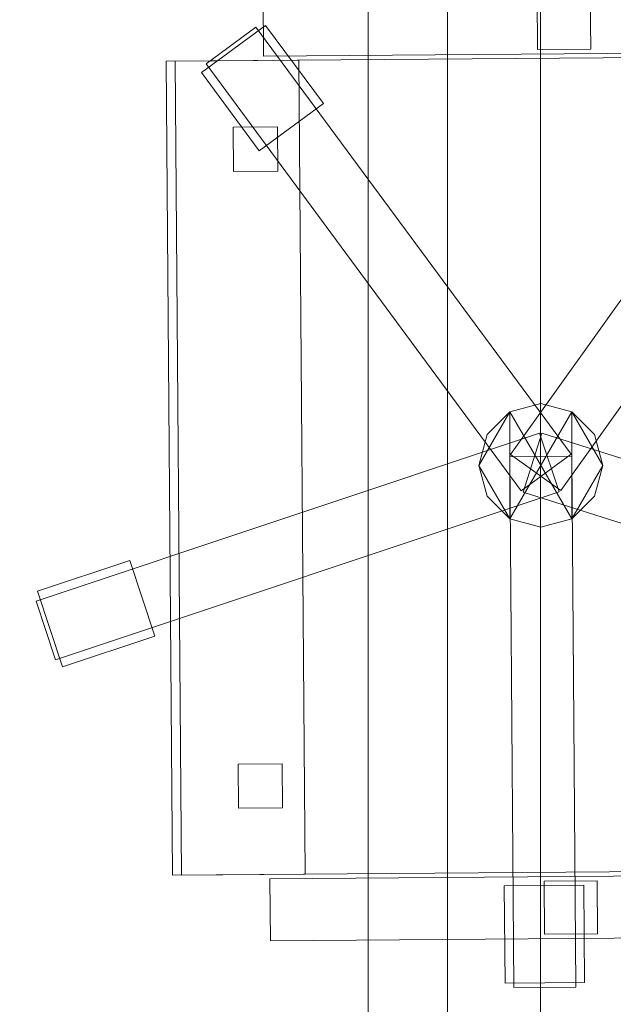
# Model space of a CAD drawing. Header units: millimetres. Extents: x -1675 to 29381, y -3645 to 22555.
# Tile 96 of 256: x 3012 to 3348, y 8101 to 8658. Entities that reach past the tile are written whole.
import ezdxf

# ---------------------------------------------------------------- set-up
doc = ezdxf.new("R2010")
doc.units = ezdxf.units.MM
doc.layers.add('A-GENM-____-OTLN', color=13, linetype='Continuous', lineweight=9)

msp = doc.modelspace()

# ---------------------------------------------------------------- meshes
at = {"layer": 'A-GENM-____-OTLN'}
mesh = msp.add_polyface(dxfattribs=at)
corners = [(4706.02, 290, 1), (6.83, 0, 1), (407.59, 290, 1), (4706.02, 390, 1), (5006.02, 390, 1), (9606.02, 290, 1), (9306.02, 390, 1), (9606.02, 390, 1), (13776.02, 5670, 1), (13776.02, 9963.57, 1), (14006.02, 10130, 1), (5006.02, 290, 1), (9306.02, 290, 1), (14006.02, 0, 1), (13776.02, 290, 1), (9856.02, 290, 1), (9306.02, 5670, 1), (9606.02, 5670, 1), (9606.02, 5220, 1), (9306.02, 5220, 1), (9306.02, 5670, 1), (256.83, 9170, 1), (6.83, 10130, 1), (256.83, 10130, 1), (256.83, 290, 1), (256.83, 7770, 1), (256.83, 1330, 1), (256.83, 6170, 1), (256.83, 4310, 1), (13776.02, 10130, 1), (4706.02, 5220, 1), (5006.02, 5670, 1), (5006.02, 5220, 1), (4706.02, 5670, 1), (256.83, 10130.71, 1), (13776.02, 10169.34, 1), (6.83, 10170, 1), (256.83, 10170, 1), (14006.02, 10170, 1), (13776.02, 10170, 1), (256.83, 10225.04, 1), (13776.02, 10470, 1), (14006.02, 10470, 1), (4706.02, 11204.55, 1), (5006.02, 11190, 1), (4706.02, 11190, 1), (5006.02, 11270.6, 1), (256.83, 10770, 1)]
mesh.append_faces([[corners[k] for k in face] for face in [(5, 6, 7), (17, 16, 20), (30, 31, 32), (31, 30, 33), (43, 44, 45)]], dxfattribs={"vtx0": -1})
mesh.append_faces([[corners[k] for k in face] for face in [(0, 1, 2), (6, 5, 12), (1, 11, 13), (8, 13, 14), (21, 22, 23), (25, 22, 21), (27, 22, 25), (28, 22, 27), (22, 28, 1), (35, 10, 29), (34, 36, 37), (36, 34, 22), (44, 43, 46)]], dxfattribs={"vtx0": -1, "vtx1": -1})
mesh.append_faces([[corners[k] for k in face] for face in [(11, 1, 0), (13, 12, 5)]], dxfattribs={"vtx0": -1, "vtx1": -1, "vtx2": -1})
mesh.append_faces([[corners[k] for k in face] for face in [(0, 4, 11), (13, 11, 12), (16, 17, 18), (10, 9, 29), (22, 34, 23), (38, 35, 39), (36, 40, 37)]], dxfattribs={"vtx0": -1, "vtx2": -1})
mesh.append_faces([[corners[k] for k in face] for face in [(8, 9, 10), (15, 14, 13), (5, 15, 13), (24, 2, 1), (26, 24, 1), (28, 26, 1), (47, 40, 36)]], dxfattribs={"vtx1": -1, "vtx2": -1})
mesh.append_faces([[corners[k] for k in face] for face in [(0, 3, 4), (18, 19, 16), (39, 41, 42)]], dxfattribs={"vtx2": -1})
mesh = msp.add_polyface(dxfattribs=at)
corners = [(7842.5, 5670, 2949), (5006.02, 5670, 2949), (5006.02, 10130, 2949), (4706.02, 390, 2949), (4706.02, 290, 2949), (407.59, 290, 2949), (5006.02, 390, 2949), (4706.02, 5220, 2949), (5006.02, 5220, 2949), (256.83, 1330, 2949), (256.83, 290, 2949), (256.83, 9170, 2949), (256.83, 10130, 2949), (256.83, 4310, 2949), (256.83, 7770, 2949), (256.83, 6170, 2949), (4706.02, 5670, 2949), (5006.02, 5670, 2949), (256.83, 10130.71, 2949), (5006.02, 10144.28, 2949), (256.83, 10170, 2949), (5006.02, 10170, 2949), (6.83, 0, 2949), (5006.02, 290, 2949), (6.83, 10130, 2949), (6.83, 10170, 2949)]
mesh.append_faces([[corners[k] for k in face] for face in [(24, 13, 22), (25, 18, 24)]], dxfattribs={"vtx0": -1, "vtx1": -1})
mesh.append_faces([[corners[k] for k in face] for face in [(0, 1, 2), (3, 4, 5), (0, 3, 5), (0, 6, 3), (5, 7, 8), (9, 7, 5), (5, 10, 9), (11, 12, 2), (0, 5, 8), (13, 7, 9), (14, 11, 2), (1, 0, 8), (15, 7, 13), (16, 2, 17), (17, 1, 8), (7, 15, 16), (1, 17, 2), (14, 16, 15), (2, 16, 14), (2, 18, 19), (18, 2, 12), (19, 20, 21), (20, 19, 18), (4, 22, 5), (4, 3, 6), (23, 22, 4), (4, 6, 23), (11, 24, 12), (10, 5, 22), (14, 24, 11), (9, 10, 22), (15, 24, 14), (13, 9, 22), (13, 24, 15), (7, 17, 8), (17, 7, 16), (24, 18, 12), (18, 25, 20)]], dxfattribs={"vtx0": -1, "vtx1": -1, "vtx2": -1})
mesh = msp.add_polyface(dxfattribs=at)
corners = [(9306.02, 6729.02, 2949), (9306.02, 5670, 2949), (9306.02, 5670, 2949), (9306.02, 5670, 2949), (7842.5, 5670, 2949), (5006.02, 10130, 2949), (9306.02, 10130, 2949), (5006.02, 10144.28, 2949), (9306.02, 10156.57, 2949), (5006.02, 10170, 2949), (9606.02, 5220, 2949), (13776.02, 290, 2949), (9856.02, 290, 2949), (9606.02, 290, 2949), (9606.02, 390, 2949), (5006.02, 390, 2949), (9306.02, 290, 2949), (5006.02, 290, 2949), (9306.02, 5220, 2949), (9606.02, 5670, 2949), (13776.02, 9963.57, 2949), (13776.02, 5670, 2949), (9306.02, 390, 2949), (13776.02, 10130, 2949), (13776.02, 10169.34, 2949), (9306.02, 10170, 2949), (14006.02, 10130, 2949), (6.83, 0, 2949), (14006.02, 0, 2949)]
mesh.append_faces([[corners[k] for k in face] for face in [(27, 17, 28)]], dxfattribs={"vtx0": -1, "vtx1": -1})
mesh.append_faces([[corners[k] for k in face] for face in [(4, 0, 2), (5, 6, 0), (0, 4, 5), (6, 7, 8), (7, 6, 5), (9, 8, 7), (10, 11, 12), (12, 13, 14), (15, 16, 17), (18, 4, 3), (19, 1, 0), (0, 20, 21), (10, 12, 14), (16, 15, 22), (19, 0, 21), (10, 14, 22), (10, 19, 21), (4, 22, 15), (22, 4, 18), (11, 10, 21), (22, 18, 10), (20, 6, 23), (6, 20, 0), (23, 8, 24), (8, 23, 6), (25, 24, 8), (13, 22, 14), (21, 20, 26), (22, 13, 16), (21, 28, 11), (28, 17, 16), (12, 11, 28), (28, 16, 13), (13, 12, 28), (3, 19, 10), (10, 18, 3), (26, 20, 23)]], dxfattribs={"vtx0": -1, "vtx1": -1, "vtx2": -1})
mesh.append_faces([[corners[k] for k in face] for face in [(0, 1, 2), (19, 3, 1)]], dxfattribs={"vtx0": -1, "vtx2": -1})
mesh.append_faces([[corners[k] for k in face] for face in [(2, 3, 4)]], dxfattribs={"vtx1": -1, "vtx2": -1})
mesh = msp.add_polyface(dxfattribs=at)
corners = [(14006.02, 0, -50), (6.83, 10130, -50), (14006.02, 10130, -50)]
mesh.append_faces([[corners[k] for k in face] for face in [(1, 2, 0)]])
mesh = msp.add_polyface(dxfattribs=at)
corners = [(6.83, 0, -50), (6.83, 10130, -50), (14006.02, 0, -50)]
mesh.append_faces([[corners[k] for k in face] for face in [(1, 2, 0)]])
mesh = msp.add_polyface(dxfattribs=at)
corners = [(14006.02, 10130), (6.83, 0), (14006.02, 0)]
mesh.append_faces([[corners[k] for k in face] for face in [(1, 2, 0)]])
mesh = msp.add_polyface(dxfattribs=at)
corners = [(6.83, 10130), (6.83, 0), (14006.02, 10130)]
mesh.append_faces([[corners[k] for k in face] for face in [(1, 2, 0)]])
mesh = msp.add_polyface(dxfattribs=at)
corners = [(14006.02, 0, 2950), (6.83, 10130, 2950), (14006.02, 10130, 2950)]
mesh.append_faces([[corners[k] for k in face] for face in [(1, 2, 0)]])
mesh = msp.add_polyface(dxfattribs=at)
corners = [(6.83, 0, 2950), (6.83, 10130, 2950), (14006.02, 0, 2950)]
mesh.append_faces([[corners[k] for k in face] for face in [(1, 2, 0)]])
mesh = msp.add_polyface(dxfattribs=at)
corners = [(14006.02, 10130, 3000), (6.83, 0, 3000), (14006.02, 0, 3000)]
mesh.append_faces([[corners[k] for k in face] for face in [(1, 2, 0)]])
mesh = msp.add_polyface(dxfattribs=at)
corners = [(6.83, 10130, 3000), (6.83, 0, 3000), (14006.02, 10130, 3000)]
mesh.append_faces([[corners[k] for k in face] for face in [(1, 2, 0)]])
mesh = msp.add_polyface(dxfattribs=at)
corners = [(9306.02, 6729.02, 1), (9306.02, 5670, 1), (9306.02, 5670, 1), (9306.02, 5670, 1), (7842.5, 5670, 1), (5006.02, 5670, 1), (5006.02, 10130, 1), (9306.02, 10130, 1), (9606.02, 5220, 1), (13776.02, 290, 1), (9856.02, 290, 1), (9606.02, 290, 1), (9606.02, 390, 1), (5006.02, 390, 1), (9306.02, 290, 1), (5006.02, 290, 1), (4706.02, 390, 1), (4706.02, 290, 1), (407.59, 290, 1), (9306.02, 5220, 1), (9606.02, 5670, 1), (13776.02, 9963.57, 1), (13776.02, 5670, 1), (9306.02, 390, 1), (4706.02, 5220, 1), (5006.02, 5220, 1), (256.83, 1330, 1), (256.83, 290, 1), (256.83, 9170, 1), (256.83, 10130, 1), (256.83, 4310, 1), (256.83, 7770, 1), (256.83, 6170, 1), (4706.02, 5670, 1), (5006.02, 5670, 1), (13776.02, 10130, 1), (256.83, 10130.71, 1)]
mesh.append_faces([[corners[k] for k in face] for face in [(13, 14, 15)]], dxfattribs={"vtx0": -1})
mesh.append_faces([[corners[k] for k in face] for face in [(19, 4, 3), (14, 13, 23), (9, 8, 22), (30, 24, 26), (32, 24, 30), (33, 6, 34), (34, 5, 25), (24, 32, 33), (31, 33, 32), (21, 7, 35), (36, 6, 29)]], dxfattribs={"vtx0": -1, "vtx1": -1})
mesh.append_faces([[corners[k] for k in face] for face in [(4, 0, 2), (4, 5, 6), (6, 7, 0), (0, 4, 6), (8, 10, 12), (4, 16, 18), (20, 0, 22), (4, 23, 13), (23, 4, 19), (26, 24, 18), (4, 18, 25), (5, 4, 25), (5, 34, 6), (6, 33, 31), (7, 21, 0)]], dxfattribs={"vtx0": -1, "vtx1": -1, "vtx2": -1})
mesh.append_faces([[corners[k] for k in face] for face in [(0, 1, 2), (8, 9, 10), (0, 21, 22), (8, 12, 23), (4, 13, 16), (23, 19, 8), (18, 24, 25)]], dxfattribs={"vtx0": -1, "vtx2": -1})
mesh.append_faces([[corners[k] for k in face] for face in [(2, 3, 4), (20, 1, 0), (8, 20, 22), (28, 29, 6), (31, 28, 6)]], dxfattribs={"vtx1": -1, "vtx2": -1})
mesh.append_faces([[corners[k] for k in face] for face in [(10, 11, 12), (16, 17, 18), (18, 27, 26)]], dxfattribs={"vtx2": -1})
mesh = msp.add_polyface(dxfattribs=at)
corners = [(3306.83, 9108.55, 750), (2656.83, 9108.55, 750), (2656.83, 7708.55, 750), (3306.83, 7708.55, 750)]
mesh.append_faces([[corners[k] for k in face] for face in [(1, 2, 3, 0)]])
mesh = msp.add_polyface(dxfattribs=at)
corners = [(3306.83, 7708.55, 710), (2656.83, 7708.55, 710), (2656.83, 9108.55, 710), (3306.83, 9108.55, 710)]
mesh.append_faces([[corners[k] for k in face] for face in [(3, 0, 1, 2)]])
mesh = msp.add_polyface(dxfattribs=at)
corners = [(3306.83, 7708.55, 710), (3306.83, 9108.55, 710), (3306.83, 9108.55, 750), (3306.83, 7708.55, 750)]
mesh.append_faces([[corners[k] for k in face] for face in [(2, 3, 0, 1)]])
mesh = msp.add_polyface(dxfattribs=at)
corners = [(3209.33, 9033.55, 640), (3209.33, 7783.55, 640), (3209.33, 7783.55, 710), (3209.33, 9033.55, 710)]
mesh.append_faces([[corners[k] for k in face] for face in [(0, 1, 2, 3)]])
mesh = msp.add_polyface(dxfattribs=at)
corners = [(3254.33, 7783.55, 640), (3209.33, 7783.55, 640), (3209.33, 9033.55, 640), (3254.33, 9033.55, 640)]
mesh.append_faces([[corners[k] for k in face] for face in [(2, 3, 0, 1)]])
mesh = msp.add_polyface(dxfattribs=at)
corners = [(3254.33, 7783.55, 710), (3254.33, 9033.55, 710), (3209.33, 9033.55, 710), (3209.33, 7783.55, 710)]
mesh.append_faces([[corners[k] for k in face] for face in [(1, 2, 3, 0)]])
mesh = msp.add_polyface(dxfattribs=at)
corners = [(3254.33, 7783.55, 640), (3254.33, 9033.55, 640), (3254.33, 9033.55, 710), (3254.33, 7783.55, 710)]
mesh.append_faces([[corners[k] for k in face] for face in [(2, 3, 0, 1)]])
mesh = msp.add_polyface(dxfattribs=at)
corners = [(3149.96, 8672.34, 612.5), (3489.95, 8674.96, 612.5), (3490.22, 8639.96, 612.5), (3150.23, 8637.34, 612.5)]
mesh.append_faces([[corners[k] for k in face] for face in [(1, 2, 3, 0)]])
mesh = msp.add_polyface(dxfattribs=at)
corners = [(3149.96, 8672.34, 647.5), (3150.23, 8637.34, 647.5), (3490.22, 8639.96, 647.5), (3489.95, 8674.96, 647.5)]
mesh.append_faces([[corners[k] for k in face] for face in [(3, 0, 1, 2)]])
mesh = msp.add_polyface(dxfattribs=at)
corners = [(3149.96, 8672.34, 612.5), (3150.23, 8637.34, 612.5), (3150.23, 8637.34, 647.5), (3149.96, 8672.34, 647.5)]
mesh.append_faces([[corners[k] for k in face] for face in [(0, 1, 2, 3)]])
mesh = msp.add_polyface(dxfattribs=at)
corners = [(3304.98, 8671.04, 440), (3334.98, 8671.27, 440), (3335.21, 8641.27, 440), (3305.21, 8641.04, 440)]
mesh.append_faces([[corners[k] for k in face] for face in [(0, 1, 2, 3)]])
mesh = msp.add_polyface(dxfattribs=at)
corners = [(3304.98, 8671.04, 640), (3305.21, 8641.04, 640), (3335.21, 8641.27, 640), (3334.98, 8671.27, 640)]
mesh.append_faces([[corners[k] for k in face] for face in [(0, 1, 2, 3)]])
mesh = msp.add_polyface(dxfattribs=at)
corners = [(3304.98, 8671.04, 440), (3305.21, 8641.04, 440), (3305.21, 8641.04, 640), (3304.98, 8671.04, 640)]
mesh.append_faces([[corners[k] for k in face] for face in [(3, 0, 1, 2)]])
mesh = msp.add_polyface(dxfattribs=at)
corners = [(3335.21, 8641.27, 440), (3334.98, 8671.27, 440), (3334.98, 8671.27, 640), (3335.21, 8641.27, 640)]
mesh.append_faces([[corners[k] for k in face] for face in [(1, 2, 3, 0)]])
mesh = msp.add_polyface(dxfattribs=at)
corners = [(3184.04, 8610.47, 35), (3147.84, 8583.74, 35), (3115.17, 8627.99, 35), (3151.37, 8654.71, 35)]
mesh.append_faces([[corners[k] for k in face] for face in [(3, 0, 1, 2)]])
mesh = msp.add_polyface(dxfattribs=at)
corners = [(3184.04, 8610.47, 95), (3151.37, 8654.71, 95), (3115.17, 8627.99, 95), (3147.84, 8583.74, 95)]
mesh.append_faces([[corners[k] for k in face] for face in [(1, 2, 3, 0)]])
mesh = msp.add_polyface(dxfattribs=at)
corners = [(3151.37, 8654.71, 35), (3115.17, 8627.99, 35), (3115.17, 8627.99, 95), (3151.37, 8654.71, 95)]
mesh.append_faces([[corners[k] for k in face] for face in [(3, 0, 1, 2)]])
mesh = msp.add_polyface(dxfattribs=at)
corners = [(3324.07, 8412.42, 82.5), (3295.91, 8391.63, 82.5), (3117.71, 8632.97, 82.5), (3145.87, 8653.76, 82.5)]
mesh.append_faces([[corners[k] for k in face] for face in [(0, 1, 2, 3)]])
mesh = msp.add_polyface(dxfattribs=at)
corners = [(3324.07, 8412.42, 117.5), (3145.87, 8653.76, 117.5), (3117.71, 8632.97, 117.5), (3295.91, 8391.63, 117.5)]
mesh.append_faces([[corners[k] for k in face] for face in [(0, 1, 2, 3)]])
mesh = msp.add_polyface(dxfattribs=at)
corners = [(3145.87, 8653.76, 82.5), (3117.71, 8632.97, 82.5), (3117.71, 8632.97, 117.5), (3145.87, 8653.76, 117.5)]
mesh.append_faces([[corners[k] for k in face] for face in [(0, 1, 2, 3)]])
mesh = msp.add_polyface(dxfattribs=at)
corners = [(3324.07, 8412.42, 82.5), (3145.87, 8653.76, 82.5), (3145.87, 8653.76, 117.5), (3324.07, 8412.42, 117.5)]
mesh.append_faces([[corners[k] for k in face] for face in [(2, 3, 0, 1)]])
mesh = msp.add_polyface(dxfattribs=at)
corners = [(3184.04, 8610.47, 35), (3151.37, 8654.71, 35), (3151.37, 8654.71, 95), (3184.04, 8610.47, 95)]
mesh.append_faces([[corners[k] for k in face] for face in [(2, 3, 0, 1)]])
mesh = msp.add_polyface(dxfattribs=at)
corners = [(3464.33, 8656.21, 82.5), (3289.87, 8412.15, 82.5), (3289.87, 8412.15, 117.5), (3464.33, 8656.21, 117.5)]
mesh.append_faces([[corners[k] for k in face] for face in [(0, 1, 2, 3)]])
mesh = msp.add_polyface(dxfattribs=at)
corners = [(3318.35, 8391.8, 82.5), (3289.87, 8412.15, 82.5), (3464.33, 8656.21, 82.5), (3492.81, 8635.86, 82.5)]
mesh.append_faces([[corners[k] for k in face] for face in [(1, 2, 3, 0)]])
mesh = msp.add_polyface(dxfattribs=at)
corners = [(3318.35, 8391.8, 117.5), (3492.81, 8635.86, 117.5), (3464.33, 8656.21, 117.5), (3289.87, 8412.15, 117.5)]
mesh.append_faces([[corners[k] for k in face] for face in [(3, 0, 1, 2)]])
mesh = msp.add_polyface(dxfattribs=at)
corners = [(3515.24, 8637.66, 400), (3095.25, 8634.42, 400), (3095.25, 8634.42, 470), (3515.24, 8637.66, 470)]
mesh.append_faces([[corners[k] for k in face] for face in [(0, 1, 2, 3)]])
mesh = msp.add_polyface(dxfattribs=at)
corners = [(3095.25, 8634.42, 400), (3515.24, 8637.66, 400), (3518.78, 8177.67, 400), (3098.8, 8174.43, 400)]
mesh.append_faces([[corners[k] for k in face] for face in [(0, 1, 2, 3)]])
mesh = msp.add_polyface(dxfattribs=at)
corners = [(3095.25, 8634.42, 470), (3098.8, 8174.43, 470), (3518.78, 8177.67, 470), (3515.24, 8637.66, 470)]
mesh.append_faces([[corners[k] for k in face] for face in [(0, 1, 2, 3)]])
mesh = msp.add_polyface(dxfattribs=at)
corners = [(3150.23, 8637.34, 612.5), (3490.22, 8639.96, 612.5), (3490.22, 8639.96, 647.5), (3150.23, 8637.34, 647.5)]
mesh.append_faces([[corners[k] for k in face] for face in [(2, 3, 0, 1)]])
mesh = msp.add_polyface(dxfattribs=at)
corners = [(3305.21, 8641.04, 440), (3335.21, 8641.27, 440), (3335.21, 8641.27, 640), (3305.21, 8641.04, 640)]
mesh.append_faces([[corners[k] for k in face] for face in [(1, 2, 3, 0)]])
mesh = msp.add_polyface(dxfattribs=at)
corners = [(3095.25, 8634.42, 400), (3098.8, 8174.43, 400), (3098.8, 8174.43, 470), (3095.25, 8634.42, 470)]
mesh.append_faces([[corners[k] for k in face] for face in [(0, 1, 2, 3)]])
mesh = msp.add_polyface(dxfattribs=at)
corners = [(3170.25, 8635, 460), (3100.25, 8634.46, 460), (3100.25, 8634.46, 940), (3170.25, 8635, 940)]
mesh.append_faces([[corners[k] for k in face] for face in [(3, 0, 1, 2)]])
mesh = msp.add_polyface(dxfattribs=at)
corners = [(3100.25, 8634.46, 460), (3170.25, 8635, 460), (3173.79, 8175.01, 460), (3103.8, 8174.47, 460)]
mesh.append_faces([[corners[k] for k in face] for face in [(0, 1, 2, 3)]])
mesh = msp.add_polyface(dxfattribs=at)
corners = [(3100.25, 8634.46, 940), (3103.8, 8174.47, 940), (3173.79, 8175.01, 940), (3170.25, 8635, 940)]
mesh.append_faces([[corners[k] for k in face] for face in [(0, 1, 2, 3)]])
mesh = msp.add_polyface(dxfattribs=at)
corners = [(3100.25, 8634.46, 460), (3103.8, 8174.47, 460), (3103.8, 8174.47, 940), (3100.25, 8634.46, 940)]
mesh.append_faces([[corners[k] for k in face] for face in [(3, 0, 1, 2)]])
mesh = msp.add_polyface(dxfattribs=at)
corners = [(3117.71, 8632.97, 82.5), (3295.91, 8391.63, 82.5), (3295.91, 8391.63, 117.5), (3117.71, 8632.97, 117.5)]
mesh.append_faces([[corners[k] for k in face] for face in [(0, 1, 2, 3)]])
mesh = msp.add_polyface(dxfattribs=at)
corners = [(3173.79, 8175.01, 460), (3170.25, 8635, 460), (3170.25, 8635, 940), (3173.79, 8175.01, 940)]
mesh.append_faces([[corners[k] for k in face] for face in [(2, 3, 0, 1)]])
mesh = msp.add_polyface(dxfattribs=at)
corners = [(3318.35, 8391.8, 82.5), (3492.81, 8635.86, 82.5), (3492.81, 8635.86, 117.5), (3318.35, 8391.8, 117.5)]
mesh.append_faces([[corners[k] for k in face] for face in [(2, 3, 0, 1)]])
mesh = msp.add_polyface(dxfattribs=at)
corners = [(3115.17, 8627.99, 35), (3147.84, 8583.74, 35), (3147.84, 8583.74, 95), (3115.17, 8627.99, 95)]
mesh.append_faces([[corners[k] for k in face] for face in [(0, 1, 2, 3)]])
mesh = msp.add_polyface(dxfattribs=at)
corners = [(3147.84, 8583.74, 35), (3184.04, 8610.47, 35), (3184.04, 8610.47, 95), (3147.84, 8583.74, 95)]
mesh.append_faces([[corners[k] for k in face] for face in [(2, 3, 0, 1)]])
mesh = msp.add_polyface(dxfattribs=at)
corners = [(3158.04, 8597.4, 460), (3133.04, 8597.21, 460), (3133.04, 8597.21, 860), (3158.04, 8597.4, 860)]
mesh.append_faces([[corners[k] for k in face] for face in [(3, 0, 1, 2)]])
mesh = msp.add_polyface(dxfattribs=at)
corners = [(3133.04, 8597.21, 460), (3158.04, 8597.4, 460), (3158.23, 8572.4, 460), (3133.23, 8572.21, 460)]
mesh.append_faces([[corners[k] for k in face] for face in [(1, 2, 3, 0)]])
mesh = msp.add_polyface(dxfattribs=at)
corners = [(3133.04, 8597.21, 860), (3133.23, 8572.21, 860), (3158.23, 8572.4, 860), (3158.04, 8597.4, 860)]
mesh.append_faces([[corners[k] for k in face] for face in [(3, 0, 1, 2)]])
mesh = msp.add_polyface(dxfattribs=at)
corners = [(3133.04, 8597.21, 460), (3133.23, 8572.21, 460), (3133.23, 8572.21, 860), (3133.04, 8597.21, 860)]
mesh.append_faces([[corners[k] for k in face] for face in [(0, 1, 2, 3)]])
mesh = msp.add_polyface(dxfattribs=at)
corners = [(3158.23, 8572.4, 460), (3158.04, 8597.4, 460), (3158.04, 8597.4, 860), (3158.23, 8572.4, 860)]
mesh.append_faces([[corners[k] for k in face] for face in [(2, 3, 0, 1)]])
mesh = msp.add_polyface(dxfattribs=at)
corners = [(3133.23, 8572.21, 460), (3158.23, 8572.4, 460), (3158.23, 8572.4, 860), (3133.23, 8572.21, 860)]
mesh.append_faces([[corners[k] for k in face] for face in [(1, 2, 3, 0)]])
mesh = msp.add_polyface(dxfattribs=at)
corners = [(3337.33, 8423.54, 395), (3324.52, 8436.35, 395), (3307.02, 8441.04, 395), (3289.52, 8436.35, 395), (3276.71, 8423.54, 395), (3272.02, 8406.04, 395), (3276.71, 8388.54, 395), (3289.52, 8375.73, 395), (3307.02, 8371.04, 395), (3324.52, 8375.73, 395), (3337.33, 8388.54, 395), (3342.02, 8406.04, 395)]
mesh.append_faces([[corners[k] for k in face] for face in [(1, 11, 0)]], dxfattribs={"vtx0": -1})
mesh.append_faces([[corners[k] for k in face] for face in [(3, 7, 1, 2)]], dxfattribs={"vtx0": -1, "vtx1": -1})
mesh.append_faces([[corners[k] for k in face] for face in [(5, 6, 7)]], dxfattribs={"vtx2": -1})
mesh.append_faces([[corners[k] for k in face] for face in [(3, 4, 5, 7), (7, 8, 9, 1), (9, 10, 11, 1)]], dxfattribs={"vtx2": -1, "vtx3": -1})
mesh = msp.add_polyface(dxfattribs=at)
corners = [(3324.52, 8375.73, 115), (3307.02, 8371.04, 115), (3289.52, 8375.73, 115), (3276.71, 8388.54, 115), (3272.02, 8406.04, 115), (3276.71, 8423.54, 115), (3289.52, 8436.35, 115), (3307.02, 8441.04, 115), (3324.52, 8436.35, 115), (3337.33, 8423.54, 115), (3342.02, 8406.04, 115), (3337.33, 8388.54, 115)]
mesh.append_faces([[corners[k] for k in face] for face in [(6, 4, 5)]], dxfattribs={"vtx0": -1})
mesh.append_faces([[corners[k] for k in face] for face in [(8, 0, 6, 7)]], dxfattribs={"vtx0": -1, "vtx1": -1})
mesh.append_faces([[corners[k] for k in face] for face in [(10, 11, 0)]], dxfattribs={"vtx2": -1})
mesh.append_faces([[corners[k] for k in face] for face in [(8, 9, 10, 0), (0, 1, 2, 6), (2, 3, 4, 6)]], dxfattribs={"vtx2": -1, "vtx3": -1})
mesh = msp.add_polyface(dxfattribs=at)
corners = [(3307.02, 8441.04, 115), (3289.52, 8436.35, 115), (3289.52, 8436.35, 395), (3307.02, 8441.04, 395)]
mesh.append_faces([[corners[k] for k in face] for face in [(0, 1, 2, 3)]])
mesh = msp.add_polyface(dxfattribs=at)
corners = [(3324.52, 8436.35, 115), (3307.02, 8441.04, 115), (3307.02, 8441.04, 395), (3324.52, 8436.35, 395)]
mesh.append_faces([[corners[k] for k in face] for face in [(3, 0, 1, 2)]])
mesh = msp.add_polyface(dxfattribs=at)
corners = [(3289.52, 8436.35, 115), (3276.71, 8423.54, 115), (3276.71, 8423.54, 395), (3289.52, 8436.35, 395)]
mesh.append_faces([[corners[k] for k in face] for face in [(0, 1, 2, 3)]])
mesh = msp.add_polyface(dxfattribs=at)
corners = [(3337.33, 8423.54, 115), (3324.52, 8436.35, 115), (3324.52, 8436.35, 395), (3337.33, 8423.54, 395)]
mesh.append_faces([[corners[k] for k in face] for face in [(2, 3, 0, 1)]])
mesh = msp.add_polyface(dxfattribs=at)
corners = [(3306.23, 8424.23, 82.5), (3317.3, 8391.02, 82.5), (3032.7, 8296.12, 82.5), (3021.63, 8329.33, 82.5)]
mesh.append_faces([[corners[k] for k in face] for face in [(3, 0, 1, 2)]])
mesh = msp.add_polyface(dxfattribs=at)
corners = [(3306.23, 8424.23, 117.5), (3021.63, 8329.33, 117.5), (3032.7, 8296.12, 117.5), (3317.3, 8391.02, 117.5)]
mesh.append_faces([[corners[k] for k in face] for face in [(1, 2, 3, 0)]])
mesh = msp.add_polyface(dxfattribs=at)
corners = [(3306.23, 8424.23, 82.5), (3021.63, 8329.33, 82.5), (3021.63, 8329.33, 117.5), (3306.23, 8424.23, 117.5)]
mesh.append_faces([[corners[k] for k in face] for face in [(0, 1, 2, 3)]])
mesh = msp.add_polyface(dxfattribs=at)
corners = [(3276.71, 8423.54, 115), (3272.02, 8406.04, 115), (3272.02, 8406.04, 395), (3276.71, 8423.54, 395)]
mesh.append_faces([[corners[k] for k in face] for face in [(3, 0, 1, 2)]])
mesh = msp.add_polyface(dxfattribs=at)
corners = [(3307.53, 8424.24, 82.5), (3296.97, 8390.87, 82.5), (3296.97, 8390.87, 117.5), (3307.53, 8424.24, 117.5)]
mesh.append_faces([[corners[k] for k in face] for face in [(0, 1, 2, 3)]])
mesh = msp.add_polyface(dxfattribs=at)
corners = [(3296.97, 8390.87, 82.5), (3307.53, 8424.24, 82.5), (3593.55, 8333.73, 82.5), (3582.99, 8300.36, 82.5)]
mesh.append_faces([[corners[k] for k in face] for face in [(1, 2, 3, 0)]])
mesh = msp.add_polyface(dxfattribs=at)
corners = [(3296.97, 8390.87, 117.5), (3582.99, 8300.36, 117.5), (3593.55, 8333.73, 117.5), (3307.53, 8424.24, 117.5)]
mesh.append_faces([[corners[k] for k in face] for face in [(3, 0, 1, 2)]])
mesh = msp.add_polyface(dxfattribs=at)
corners = [(3317.3, 8391.02, 82.5), (3306.23, 8424.23, 82.5), (3306.23, 8424.23, 117.5), (3317.3, 8391.02, 117.5)]
mesh.append_faces([[corners[k] for k in face] for face in [(2, 3, 0, 1)]])
mesh = msp.add_polyface(dxfattribs=at)
corners = [(3593.55, 8333.73, 82.5), (3307.53, 8424.24, 82.5), (3307.53, 8424.24, 117.5), (3593.55, 8333.73, 117.5)]
mesh.append_faces([[corners[k] for k in face] for face in [(0, 1, 2, 3)]])
mesh = msp.add_polyface(dxfattribs=at)
corners = [(3342.02, 8406.04, 115), (3337.33, 8423.54, 115), (3337.33, 8423.54, 395), (3342.02, 8406.04, 395)]
mesh.append_faces([[corners[k] for k in face] for face in [(1, 2, 3, 0)]])
mesh = msp.add_polyface(dxfattribs=at)
corners = [(3324.48, 8411.18, 82.5), (3289.48, 8410.91, 82.5), (3289.48, 8410.91, 117.5), (3324.48, 8411.18, 117.5)]
mesh.append_faces([[corners[k] for k in face] for face in [(0, 1, 2, 3)]])
mesh = msp.add_polyface(dxfattribs=at)
corners = [(3289.48, 8410.91, 82.5), (3324.48, 8411.18, 82.5), (3326.79, 8111.19, 82.5), (3291.79, 8110.92, 82.5)]
mesh.append_faces([[corners[k] for k in face] for face in [(0, 1, 2, 3)]])
mesh = msp.add_polyface(dxfattribs=at)
corners = [(3289.48, 8410.91, 117.5), (3291.79, 8110.92, 117.5), (3326.79, 8111.19, 117.5), (3324.48, 8411.18, 117.5)]
mesh.append_faces([[corners[k] for k in face] for face in [(0, 1, 2, 3)]])
mesh = msp.add_polyface(dxfattribs=at)
corners = [(3289.48, 8410.91, 82.5), (3291.79, 8110.92, 82.5), (3291.79, 8110.92, 117.5), (3289.48, 8410.91, 117.5)]
mesh.append_faces([[corners[k] for k in face] for face in [(0, 1, 2, 3)]])
mesh = msp.add_polyface(dxfattribs=at)
corners = [(3289.87, 8412.15, 82.5), (3318.35, 8391.8, 82.5), (3318.35, 8391.8, 117.5), (3289.87, 8412.15, 117.5)]
mesh.append_faces([[corners[k] for k in face] for face in [(0, 1, 2, 3)]])
mesh = msp.add_polyface(dxfattribs=at)
corners = [(3295.91, 8391.63, 82.5), (3324.07, 8412.42, 82.5), (3324.07, 8412.42, 117.5), (3295.91, 8391.63, 117.5)]
mesh.append_faces([[corners[k] for k in face] for face in [(2, 3, 0, 1)]])
mesh = msp.add_polyface(dxfattribs=at)
corners = [(3326.79, 8111.19, 82.5), (3324.48, 8411.18, 82.5), (3324.48, 8411.18, 117.5), (3326.79, 8111.19, 117.5)]
mesh.append_faces([[corners[k] for k in face] for face in [(2, 3, 0, 1)]])
mesh = msp.add_polyface(dxfattribs=at)
corners = [(3272.02, 8406.04, 115), (3276.71, 8388.54, 115), (3276.71, 8388.54, 395), (3272.02, 8406.04, 395)]
mesh.append_faces([[corners[k] for k in face] for face in [(0, 1, 2, 3)]])
mesh = msp.add_polyface(dxfattribs=at)
corners = [(3337.33, 8388.54, 115), (3342.02, 8406.04, 115), (3342.02, 8406.04, 395), (3337.33, 8388.54, 395)]
mesh.append_faces([[corners[k] for k in face] for face in [(1, 2, 3, 0)]])
mesh = msp.add_polyface(dxfattribs=at)
corners = [(3032.7, 8296.12, 82.5), (3317.3, 8391.02, 82.5), (3317.3, 8391.02, 117.5), (3032.7, 8296.12, 117.5)]
mesh.append_faces([[corners[k] for k in face] for face in [(2, 3, 0, 1)]])
mesh = msp.add_polyface(dxfattribs=at)
corners = [(3276.71, 8388.54, 115), (3289.52, 8375.73, 115), (3289.52, 8375.73, 395), (3276.71, 8388.54, 395)]
mesh.append_faces([[corners[k] for k in face] for face in [(0, 1, 2, 3)]])
mesh = msp.add_polyface(dxfattribs=at)
corners = [(3296.97, 8390.87, 82.5), (3582.99, 8300.36, 82.5), (3582.99, 8300.36, 117.5), (3296.97, 8390.87, 117.5)]
mesh.append_faces([[corners[k] for k in face] for face in [(2, 3, 0, 1)]])
mesh = msp.add_polyface(dxfattribs=at)
corners = [(3324.52, 8375.73, 115), (3337.33, 8388.54, 115), (3337.33, 8388.54, 395), (3324.52, 8375.73, 395)]
mesh.append_faces([[corners[k] for k in face] for face in [(2, 3, 0, 1)]])
mesh = msp.add_polyface(dxfattribs=at)
corners = [(3289.52, 8375.73, 115), (3307.02, 8371.04, 115), (3307.02, 8371.04, 395), (3289.52, 8375.73, 395)]
mesh.append_faces([[corners[k] for k in face] for face in [(2, 3, 0, 1)]])
mesh = msp.add_polyface(dxfattribs=at)
corners = [(3307.02, 8371.04, 115), (3324.52, 8375.73, 115), (3324.52, 8375.73, 395), (3307.02, 8371.04, 395)]
mesh.append_faces([[corners[k] for k in face] for face in [(2, 3, 0, 1)]])
mesh = msp.add_polyface(dxfattribs=at)
corners = [(3074.6, 8352.26, 35), (3088.83, 8309.57, 35), (3036.66, 8292.17, 35), (3022.42, 8334.86, 35)]
mesh.append_faces([[corners[k] for k in face] for face in [(0, 1, 2, 3)]])
mesh = msp.add_polyface(dxfattribs=at)
corners = [(3074.6, 8352.26, 95), (3022.42, 8334.86, 95), (3036.66, 8292.17, 95), (3088.83, 8309.57, 95)]
mesh.append_faces([[corners[k] for k in face] for face in [(0, 1, 2, 3)]])
mesh = msp.add_polyface(dxfattribs=at)
corners = [(3074.6, 8352.26, 35), (3022.42, 8334.86, 35), (3022.42, 8334.86, 95), (3074.6, 8352.26, 95)]
mesh.append_faces([[corners[k] for k in face] for face in [(0, 1, 2, 3)]])
mesh = msp.add_polyface(dxfattribs=at)
corners = [(3088.83, 8309.57, 35), (3074.6, 8352.26, 35), (3074.6, 8352.26, 95), (3088.83, 8309.57, 95)]
mesh.append_faces([[corners[k] for k in face] for face in [(1, 2, 3, 0)]])
mesh = msp.add_polyface(dxfattribs=at)
corners = [(3022.42, 8334.86, 35), (3036.66, 8292.17, 35), (3036.66, 8292.17, 95), (3022.42, 8334.86, 95)]
mesh.append_faces([[corners[k] for k in face] for face in [(3, 0, 1, 2)]])
mesh = msp.add_polyface(dxfattribs=at)
corners = [(3021.63, 8329.33, 82.5), (3032.7, 8296.12, 82.5), (3032.7, 8296.12, 117.5), (3021.63, 8329.33, 117.5)]
mesh.append_faces([[corners[k] for k in face] for face in [(0, 1, 2, 3)]])
mesh = msp.add_polyface(dxfattribs=at)
corners = [(3036.66, 8292.17, 35), (3088.83, 8309.57, 35), (3088.83, 8309.57, 95), (3036.66, 8292.17, 95)]
mesh.append_faces([[corners[k] for k in face] for face in [(2, 3, 0, 1)]])
mesh = msp.add_polyface(dxfattribs=at)
corners = [(3160.81, 8237.41, 460), (3135.81, 8237.22, 460), (3135.81, 8237.22, 860), (3160.81, 8237.41, 860)]
mesh.append_faces([[corners[k] for k in face] for face in [(3, 0, 1, 2)]])
mesh = msp.add_polyface(dxfattribs=at)
corners = [(3135.81, 8237.22, 460), (3160.81, 8237.41, 460), (3161.01, 8212.41, 460), (3136.01, 8212.22, 460)]
mesh.append_faces([[corners[k] for k in face] for face in [(1, 2, 3, 0)]])
mesh = msp.add_polyface(dxfattribs=at)
corners = [(3135.81, 8237.22, 860), (3136.01, 8212.22, 860), (3161.01, 8212.41, 860), (3160.81, 8237.41, 860)]
mesh.append_faces([[corners[k] for k in face] for face in [(3, 0, 1, 2)]])
mesh = msp.add_polyface(dxfattribs=at)
corners = [(3135.81, 8237.22, 460), (3136.01, 8212.22, 460), (3136.01, 8212.22, 860), (3135.81, 8237.22, 860)]
mesh.append_faces([[corners[k] for k in face] for face in [(3, 0, 1, 2)]])
mesh = msp.add_polyface(dxfattribs=at)
corners = [(3161.01, 8212.41, 460), (3160.81, 8237.41, 460), (3160.81, 8237.41, 860), (3161.01, 8212.41, 860)]
mesh.append_faces([[corners[k] for k in face] for face in [(2, 3, 0, 1)]])
mesh = msp.add_polyface(dxfattribs=at)
corners = [(3136.01, 8212.22, 460), (3161.01, 8212.41, 460), (3161.01, 8212.41, 860), (3136.01, 8212.22, 860)]
mesh.append_faces([[corners[k] for k in face] for face in [(1, 2, 3, 0)]])
mesh = msp.add_polyface(dxfattribs=at)
corners = [(3098.8, 8174.43, 400), (3518.78, 8177.67, 400), (3518.78, 8177.67, 470), (3098.8, 8174.43, 470)]
mesh.append_faces([[corners[k] for k in face] for face in [(2, 3, 0, 1)]])
mesh = msp.add_polyface(dxfattribs=at)
corners = [(3103.8, 8174.47, 460), (3173.79, 8175.01, 460), (3173.79, 8175.01, 940), (3103.8, 8174.47, 940)]
mesh.append_faces([[corners[k] for k in face] for face in [(1, 2, 3, 0)]])
mesh = msp.add_polyface(dxfattribs=at)
corners = [(3493.8, 8174.98, 612.5), (3153.81, 8172.36, 612.5), (3153.81, 8172.36, 647.5), (3493.8, 8174.98, 647.5)]
mesh.append_faces([[corners[k] for k in face] for face in [(0, 1, 2, 3)]])
mesh = msp.add_polyface(dxfattribs=at)
corners = [(3153.81, 8172.36, 612.5), (3493.8, 8174.98, 612.5), (3494.07, 8139.98, 612.5), (3154.08, 8137.36, 612.5)]
mesh.append_faces([[corners[k] for k in face] for face in [(0, 1, 2, 3)]])
mesh = msp.add_polyface(dxfattribs=at)
corners = [(3153.81, 8172.36, 647.5), (3154.08, 8137.36, 647.5), (3494.07, 8139.98, 647.5), (3493.8, 8174.98, 647.5)]
mesh.append_faces([[corners[k] for k in face] for face in [(0, 1, 2, 3)]])
mesh = msp.add_polyface(dxfattribs=at)
corners = [(3153.81, 8172.36, 612.5), (3154.08, 8137.36, 612.5), (3154.08, 8137.36, 647.5), (3153.81, 8172.36, 647.5)]
mesh.append_faces([[corners[k] for k in face] for face in [(0, 1, 2, 3)]])
mesh = msp.add_polyface(dxfattribs=at)
corners = [(3338.83, 8171.28, 440), (3308.83, 8171.05, 440), (3308.83, 8171.05, 640), (3338.83, 8171.28, 640)]
mesh.append_faces([[corners[k] for k in face] for face in [(3, 0, 1, 2)]])
mesh = msp.add_polyface(dxfattribs=at)
corners = [(3308.83, 8171.05, 440), (3338.83, 8171.28, 440), (3339.06, 8141.28, 440), (3309.06, 8141.05, 440)]
mesh.append_faces([[corners[k] for k in face] for face in [(1, 2, 3, 0)]])
mesh = msp.add_polyface(dxfattribs=at)
corners = [(3308.83, 8171.05, 640), (3309.06, 8141.05, 640), (3339.06, 8141.28, 640), (3338.83, 8171.28, 640)]
mesh.append_faces([[corners[k] for k in face] for face in [(3, 0, 1, 2)]])
mesh = msp.add_polyface(dxfattribs=at)
corners = [(3308.83, 8171.05, 440), (3309.06, 8141.05, 440), (3309.06, 8141.05, 640), (3308.83, 8171.05, 640)]
mesh.append_faces([[corners[k] for k in face] for face in [(3, 0, 1, 2)]])
mesh = msp.add_polyface(dxfattribs=at)
corners = [(3339.06, 8141.28, 440), (3338.83, 8171.28, 440), (3338.83, 8171.28, 640), (3339.06, 8141.28, 640)]
mesh.append_faces([[corners[k] for k in face] for face in [(1, 2, 3, 0)]])
mesh = msp.add_polyface(dxfattribs=at)
corners = [(3331.35, 8168.72, 35), (3286.35, 8168.38, 35), (3286.35, 8168.38, 95), (3331.35, 8168.72, 95)]
mesh.append_faces([[corners[k] for k in face] for face in [(0, 1, 2, 3)]])
mesh = msp.add_polyface(dxfattribs=at)
corners = [(3286.35, 8168.38, 35), (3331.35, 8168.72, 35), (3331.77, 8113.73, 35), (3286.77, 8113.38, 35)]
mesh.append_faces([[corners[k] for k in face] for face in [(1, 2, 3, 0)]])
mesh = msp.add_polyface(dxfattribs=at)
corners = [(3286.35, 8168.38, 95), (3286.77, 8113.38, 95), (3331.77, 8113.73, 95), (3331.35, 8168.72, 95)]
mesh.append_faces([[corners[k] for k in face] for face in [(3, 0, 1, 2)]])
mesh = msp.add_polyface(dxfattribs=at)
corners = [(3286.35, 8168.38, 35), (3286.77, 8113.38, 35), (3286.77, 8113.38, 95), (3286.35, 8168.38, 95)]
mesh.append_faces([[corners[k] for k in face] for face in [(0, 1, 2, 3)]])
mesh = msp.add_polyface(dxfattribs=at)
corners = [(3331.77, 8113.73, 35), (3331.35, 8168.72, 35), (3331.35, 8168.72, 95), (3331.77, 8113.73, 95)]
mesh.append_faces([[corners[k] for k in face] for face in [(1, 2, 3, 0)]])
mesh = msp.add_polyface(dxfattribs=at)
corners = [(3154.08, 8137.36, 612.5), (3494.07, 8139.98, 612.5), (3494.07, 8139.98, 647.5), (3154.08, 8137.36, 647.5)]
mesh.append_faces([[corners[k] for k in face] for face in [(2, 3, 0, 1)]])
mesh = msp.add_polyface(dxfattribs=at)
corners = [(3309.06, 8141.05, 440), (3339.06, 8141.28, 440), (3339.06, 8141.28, 640), (3309.06, 8141.05, 640)]
mesh.append_faces([[corners[k] for k in face] for face in [(1, 2, 3, 0)]])
mesh = msp.add_polyface(dxfattribs=at)
corners = [(3286.77, 8113.38, 35), (3331.77, 8113.73, 35), (3331.77, 8113.73, 95), (3286.77, 8113.38, 95)]
mesh.append_faces([[corners[k] for k in face] for face in [(2, 3, 0, 1)]])
mesh = msp.add_polyface(dxfattribs=at)
corners = [(3291.79, 8110.92, 82.5), (3326.79, 8111.19, 82.5), (3326.79, 8111.19, 117.5), (3291.79, 8110.92, 117.5)]
mesh.append_faces([[corners[k] for k in face] for face in [(2, 3, 0, 1)]])

doc.saveas('drawing.dxf')
